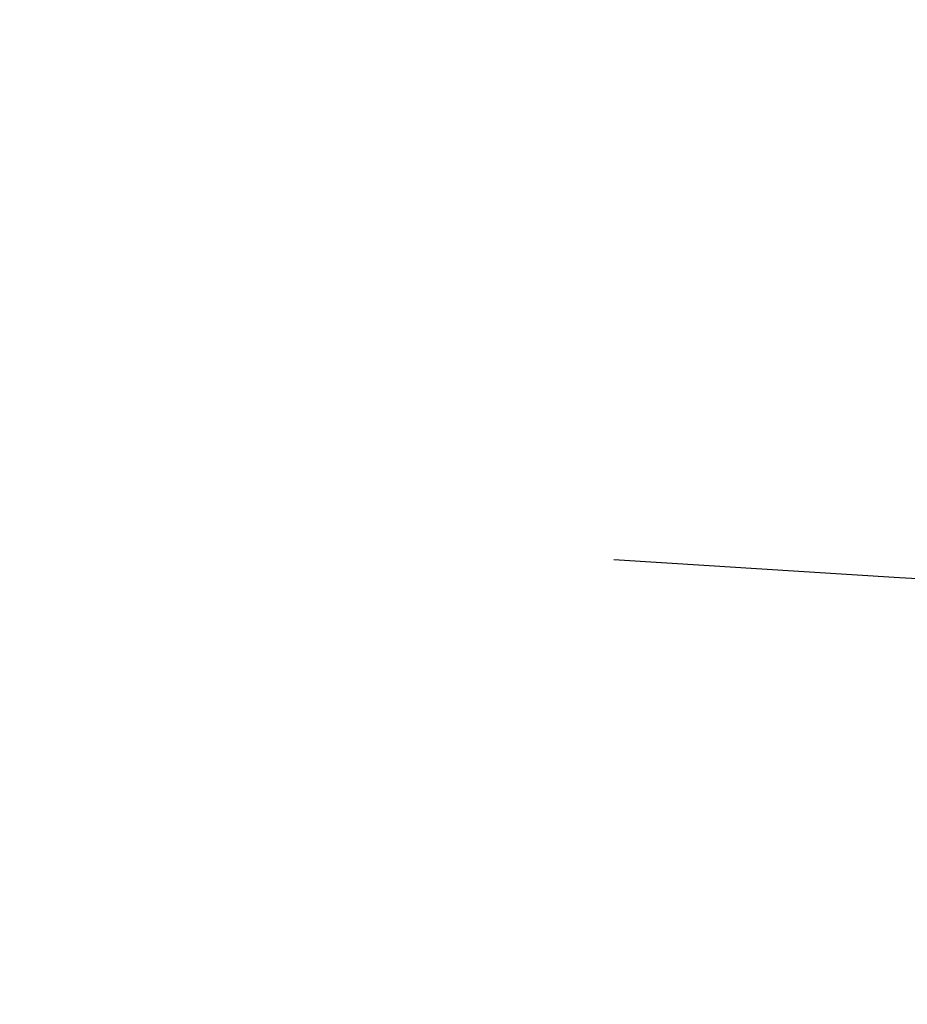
# Model space of a CAD drawing. Header units: millimetres. Extents: x -418 to 440, y -273 to 486.
# Tile 151 of 256: x -399.512 to -399.347, y -85.122 to -84.938. Entities that reach past the tile are written whole.
import ezdxf

# ---------------------------------------------------------------- set-up
doc = ezdxf.new("R2010")
doc.units = ezdxf.units.MM
doc.layers.add('mousse 2', color=7, linetype='Continuous', true_color=0x616161)

msp = doc.modelspace()

# ---------------------------------------------------------------- linework, layer by layer
at = {"layer": 'mousse 2'}
for points in [[(-416.56319, -85.04946, 345.09616), (-407.87197, -83.53288, 247.3306), (-399.18074, -82.01629, 149.56504)], [(-416.67251, -87.36814, 345.09609), (-408.01045, -85.79665, 247.32967), (-399.34838, -84.22517, 149.56325)]]:
    msp.add_open_spline(points, degree=2, dxfattribs=at)
for points, weights in [([(-399.359, -84.38246, 149.56317), (-389.815, -85.02133, 40), (-280.08066, -92.36688, 40)], [1, 0.737215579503, 1]), ([(-399.37341, -84.6007, 149.56298), (-389.82828, -85.22464, 40), (-280.08275, -92.39846, 40)], [1, 0.737216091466, 1]), ([(-399.40133, -85.03869, 149.56262), (-389.85398, -85.63266, 40), (-280.08678, -92.46168, 40)], [1, 0.737217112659, 1])]:
    msp.add_rational_spline(points, weights, degree=2, dxfattribs=at)

doc.saveas('drawing.dxf')
